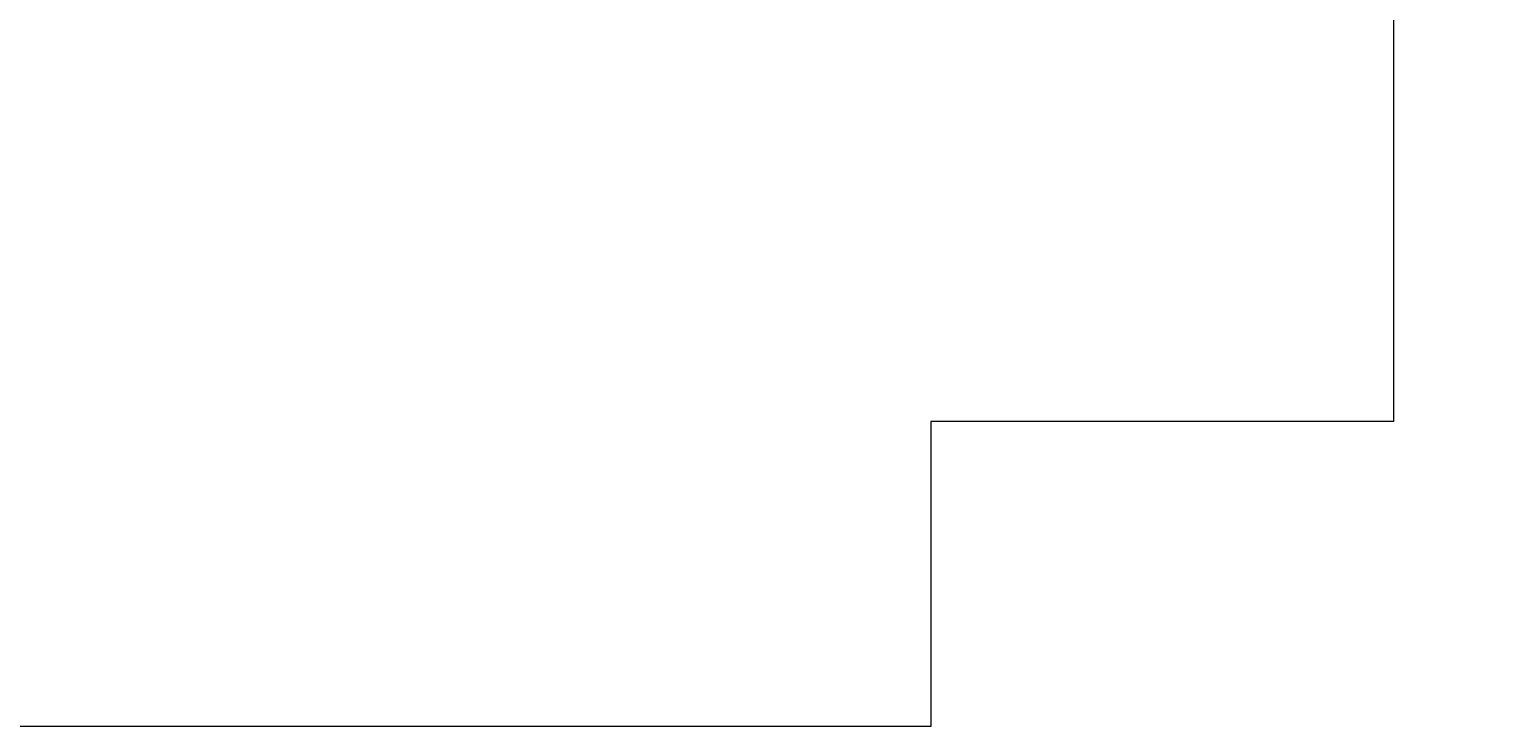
# Model space of a CAD drawing. Extents: x 0 to 958, y 0 to 252.
# Tile 7 of 16: x 197 to 393, y 0 to 93. Entities that reach past the tile are written whole.
import ezdxf

# ---------------------------------------------------------------- set-up
doc = ezdxf.new("R2010")
doc.units = 0
doc.header["$MEASUREMENT"] = 0
doc.layers.add('B_ANNO_NOPLOT', color=47, linetype='Continuous', lineweight=18, plot=False)
doc.layers.add('B_ANNO_TEXT', color=7, linetype='Continuous', lineweight=18)
doc.styles.add('Annotative', font='calibri.ttf', dxfattribs={"height": 0.0625})

# ---------------------------------------------------------------- blocks, each defined once
blk = doc.blocks.new('*U124')
at = {"layer": 'B_ANNO_NOPLOT', "flags": 128}
blk.add_lwpolyline([(0, 0), (0, 252.0001), (323.9278, 252.0001), (323.9278, 238.8553), (378.0002, 238.8553), (378.0002, 40.4996), (316.5709, 40.4996), (316.5709, 0)], close=True, dxfattribs=at)
at = {"layer": 'B_ANNO_TEXT', "style": 'Annotative'}
for tag, p in [('BN2', (248.5041, 219.9396)), ('BN3', (248.4941, 217.4338))]:
    blk.add_attdef(tag, p, '', height=1.5, dxfattribs=at)
blk.add_attdef('BN4', (250.6644, 197.4592), '', height=1.5, rotation=90, dxfattribs=at)
blk = doc.blocks.new('*U80')
at = {"layer": 'B_ANNO_NOPLOT', "flags": 128}
blk.add_lwpolyline([(0, 0), (0, 252.0001), (323.9278, 252.0001), (323.9278, 238.8553), (378.0002, 238.8553), (378.0002, 40.4996), (316.5709, 40.4996), (316.5709, 0)], close=True, dxfattribs=at)
blk = doc.blocks.new('*U62')
at = {"layer": 'B_ANNO_NOPLOT', "flags": 128}
blk.add_lwpolyline([(0, 0), (0, 252), (323.93, 252), (323.93, 238.86), (378, 238.86), (378, 40.5), (316.57, 40.5), (316.57, 0)], close=True, dxfattribs=at)

msp = doc.modelspace()

# ---------------------------------------------------------------- block references
msp.add_blockref('*U124', (0, 0))

# ---------------------------------------------------------------- next in the draw order: block references
for name in ['*U80', '*U62']:
    msp.add_blockref(name, (0, 0))

doc.saveas('drawing.dxf')
